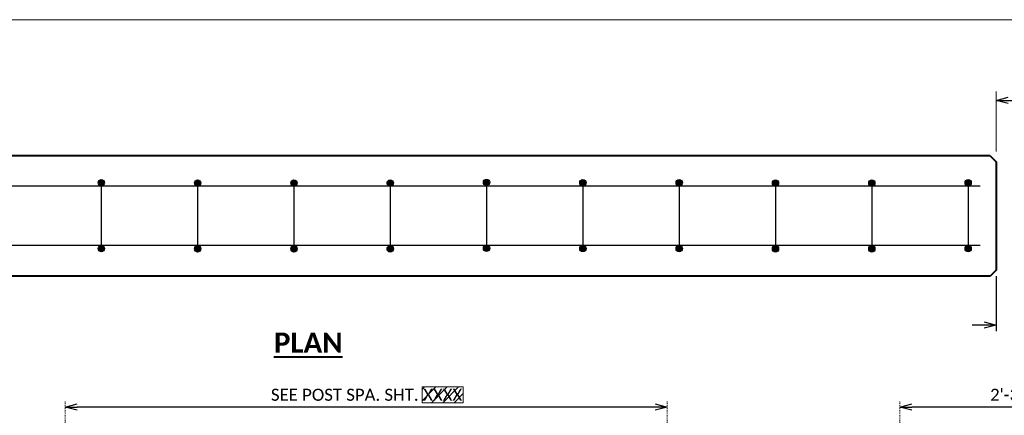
# Model space of a CAD drawing. Extents: x 5346 to 20707, y 13094 to 24070.
# Tile 12 of 14: x 5492 to 5614, y 24020 to 24070. Entities that reach past the tile are written whole.
import ezdxf
from ezdxf import colors
from ezdxf.entities.mleader import LeaderData, LeaderLine
from ezdxf.enums import TextEntityAlignment as Align
from ezdxf.math import Vec2, Vec3

# ---------------------------------------------------------------- set-up
doc = ezdxf.new("R2010")
doc.units = 0
doc.header["$MEASUREMENT"] = 0
doc.linetypes.add('Wisdot4', pattern=[0.28125, 0.125, -0.0625, 0.03125, -0.0625])
doc.layers.add('B_ANNO_DESIGN_NOTES', color=1, linetype='Continuous', lineweight=18, true_color=0xff0000)
for name, color, linetype, lineweight in [('B_ANNO_DIM', 7, 'Continuous', 18), ('B_ANNO_TEXT_TITLE', 7, 'Continuous', 40), ('B_CNTR', 1, 'Wisdot4', 18), ('B_CONC_PPT', 12, 'Continuous', 40), ('B_REBAR', 5, 'Continuous', 25)]:
    doc.layers.add(name, color=color, linetype=linetype, lineweight=lineweight)
doc.layers.add('B_ANNO_NOPLOT', color=47, linetype='Continuous', lineweight=18, plot=False)
doc.styles.add('Annotative', font='calibri.ttf', dxfattribs={"height": 0.0625})
doc.styles.get("Standard").update_dxf_attribs({"font": 'calibri.ttf'})
doc.styles.add('Title', font='calibrib.ttf', dxfattribs={"height": 0.125})
doc.dimstyles.new('Annotative', dxfattribs={"dimscale": 0, "dimtxt": 0.0625, "dimasz": 0.0625, "dimexe": 0.03125, "dimexo": 0.03125, "dimgap": 0.03125, "dimtad": 1, "dimdec": 3, "dimzin": 3, "dimdsep": 46, "dimlunit": 4, "dimtxsty": 'Standard', "dimblk": 'OPEN30', "dimcen": 0.03125, "dimaunit": 1, "dimadec": 0, "dimazin": 3, "dimtfac": 0.75, "dimtdec": 3, "dimtofl": 0, "dimtmove": 0, "dimatfit": 3, "dimldrblk": 'OPEN30', "dimfxl": 1, "dimtfill": 1, "dimfrac": 1, "dimtolj": 1, "dimtzin": 0, "dimarcsym": 0})

# ---------------------------------------------------------------- blocks, each defined once
blk = doc.blocks.new('_Open30')
at = {"color": 0, "linetype": 'ByBlock', "lineweight": -2}
for p, q in [((-1, 0.26794919), (0, 0)), ((0, 0), (-1, -0.26794919)), ((0, 0), (-1, 0))]:
    blk.add_line(p, q, dxfattribs=at)
blk = doc.blocks.new('*D112')
at = {"layer": 'B_ANNO_DIM', "color": 0, "lineweight": -2, "transparency": 16777216}
for p, q in [((267.0037527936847, 220.0485677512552), (267.0037527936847, 213.1980158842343)), ((269.0037527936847, 220.0485677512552), (269.0037527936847, 213.1980158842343)), ((265.5037527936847, 213.9480158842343), (264.0037527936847, 213.9480158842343)), ((270.5037527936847, 213.9480158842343), (276.9433681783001, 213.9480158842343))]:
    blk.add_line(p, q, dxfattribs=at)
at = {"layer": 'Defpoints', "color": 0, "transparency": 16777216}
for p in [(267.0037527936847, 220.7985677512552), (269.0037527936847, 220.7985677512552), (267.0037527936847, 213.9480158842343)]:
    blk.add_point(p, dxfattribs=at)
at = {"layer": 'B_ANNO_DIM', "color": 0, "lineweight": -2, "transparency": 16777216, "xscale": 1.5, "yscale": 1.5, "zscale": 1.5}
blk.add_blockref('_Open30', (267.0037527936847, 213.9480158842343), dxfattribs=at)
at = {"layer": 'B_ANNO_DIM', "color": 0, "lineweight": -2, "transparency": 16777216, "xscale": 1.5, "yscale": 1.5, "zscale": 1.5, "rotation": 180}
blk.add_blockref('_Open30', (269.0037527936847, 213.9480158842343), dxfattribs=at)
at = {"layer": 'B_ANNO_DIM', "color": 0, "transparency": 16777216, "insert": (274.4735604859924, 215.4480158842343), "char_height": 1.5, "attachment_point": 5, "bg_fill": 3, "box_fill_scale": 1.25, "bg_fill_color": 256, "bg_fill_true_color": 13158600, "bg_fill_transparency": 0}
blk.add_mtext('\\A1;     "', dxfattribs=at)
blk = doc.blocks.new('*D80')
at = {"layer": 'B_ANNO_DIM', "color": 0, "lineweight": -2, "transparency": 16777216}
blk.add_line((224.5033527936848, 203.7326052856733), (152.5033527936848, 203.7326052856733), dxfattribs=at)
at = {"layer": 'Defpoints', "color": 0, "transparency": 16777216}
for p in [(151.0033527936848, 203.7326052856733), (151.0033527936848, 203.7326052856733), (226.0033527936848, 203.7326052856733)]:
    blk.add_point(p, dxfattribs=at)
at = {"layer": 'B_ANNO_DIM', "color": 0, "lineweight": -2, "transparency": 16777216, "xscale": 1.5, "yscale": 1.5, "zscale": 1.5, "rotation": 180}
blk.add_blockref('_Open30', (151.0033527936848, 203.7326052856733), dxfattribs=at)
at = {"layer": 'B_ANNO_DIM', "color": 0, "lineweight": -2, "transparency": 16777216, "xscale": 1.5, "yscale": 1.5, "zscale": 1.5}
blk.add_blockref('_Open30', (226.0033527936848, 203.7326052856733), dxfattribs=at)
at = {"layer": 'B_ANNO_DIM', "color": 0, "transparency": 16777216, "insert": (185.8424750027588, 205.2510668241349), "char_height": 1.5, "attachment_point": 5, "bg_fill": 3, "box_fill_scale": 1.25, "bg_fill_color": 256, "bg_fill_true_color": 13158600, "bg_fill_transparency": 0}
blk.add_mtext('\\A1;SEE POST SPA. SHT.  ', dxfattribs=at)
blk = doc.blocks.new('*D61')
at = {"layer": 'B_ANNO_DIM', "color": 0, "lineweight": -2, "transparency": 16777216}
blk.add_line((5626.745999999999, 24021.515), (5602.745999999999, 24021.515), dxfattribs=at)
at = {"layer": 'Defpoints', "color": 0, "transparency": 16777216}
for p in [(5601.245999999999, 24021.515), (5601.245999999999, 24021.515), (5628.245999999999, 24021.515)]:
    blk.add_point(p, dxfattribs=at)
at = {"layer": 'B_ANNO_DIM', "color": 0, "lineweight": -2, "transparency": 16777216, "xscale": 1.5, "yscale": 1.5, "zscale": 1.5, "rotation": 180}
blk.add_blockref('_Open30', (5601.245999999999, 24021.515), dxfattribs=at)
at = {"layer": 'B_ANNO_DIM', "color": 0, "lineweight": -2, "transparency": 16777216, "xscale": 1.5, "yscale": 1.5, "zscale": 1.5}
blk.add_blockref('_Open30', (5628.245999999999, 24021.515), dxfattribs=at)
at = {"layer": 'B_ANNO_DIM', "color": 0, "transparency": 16777216, "insert": (5614.745999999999, 24023.03346153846), "char_height": 1.5, "attachment_point": 5, "bg_fill": 3, "box_fill_scale": 1.25, "bg_fill_color": 256, "bg_fill_true_color": 13158600, "bg_fill_transparency": 0}
blk.add_mtext('\\A1;2\'-3"', dxfattribs=at)
blk = doc.blocks.new('AnonymousCell57')
at = {"layer": 'B_REBAR'}
h = blk.add_hatch(color=256, dxfattribs=at)
edge = h.paths.add_edge_path()
edge.add_arc((0, 4.109375), 0.390625, 0, 360)
h = blk.add_hatch(color=256, dxfattribs=at)
edge = h.paths.add_edge_path()
edge.add_arc((0, -4.109374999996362), 0.390625, 0, 360)
blk.add_line((0, 4.5), (0, -4.5), dxfattribs=at)
for centre in [(0, 4.109375), (0, -4.109374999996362)]:
    blk.add_circle(centre, 0.390625, dxfattribs=at)
blk = doc.blocks.new('*U110')
at = {"layer": 'B_ANNO_DIM'}
blk.add_line((267.0037527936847, 235.5784144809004), (267.0037527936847, 243.0317783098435), dxfattribs=at)
at = {"layer": 'B_ANNO_DIM', "style": 'Annotative'}
for tag, p in [('BAR6', (280.7445513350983, 150.1927506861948)), ('BAR7', (280.7274809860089, 131.085370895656)), ('SPA2', (291.8077540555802, 121.3197255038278)), ('BAR9', (309.4236035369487, 121.3326873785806)), ('BAR10', (316.0582376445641, 121.3286500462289))]:
    blk.add_attdef(tag, p, '', height=1.5, dxfattribs=at)
blk.add_attdef('BAR8', text='', height=1.5, dxfattribs=at).set_placement((302.7779506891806, 131.0174886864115), align=Align.RIGHT)
at = {"layer": 'B_ANNO_DIM'}
dim = blk.add_linear_dim(base=(267.0037527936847, 213.9480158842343), p1=(269.0037527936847, 220.7985677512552), p2=(267.0037527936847, 220.7985677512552), text='     "', dimstyle='Annotative', dxfattribs=at)
dim.commit()
dim.dimension.update_dxf_attribs({"geometry": '*D112', "text_midpoint": (274.4735604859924, 213.9480158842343), "dimtype": 160})
ml = blk.add_multileader_mtext('Standard', dxfattribs=at)
ml.set_content('FRONT FACE OF\\PABUT. BACKWALL', color=256)
ml.set_leader_properties()
ml.set_arrow_properties(name='OPEN30')
ml.build(insert=Vec2(0, 0))
ml.multileader.update_dxf_attribs({"text_right_attachment_type": 3, "dogleg_length": 0.0625, "arrow_head_size": 1.5, "scale": 24})
ctx = ml.context
ctx.base_point, ctx.scale, ctx.char_height, ctx.arrow_head_size, ctx.landing_gap_size, ctx.plane_origin = Vec3(275.9921366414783, 241.9495696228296), 24, 1.5, 1.5, 0.75, Vec3(267.0037527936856, 241.9495696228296)
ctx.right_attachment = 3
notes = []
notes.append((ctx, [(0, (1, 1, 0), (274.4921366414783, 241.9495696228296), (1, 0), 1.5, [(0, [(267.0037527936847, 241.9495696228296), (274.4921366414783, 241.9495696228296), (274.4921366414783, 241.9495696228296)], 0, [])])]))
ctx.mtext.insert, ctx.mtext.width, ctx.mtext.flow_direction = Vec3(276.7421366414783, 242.7105311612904), 17.78263291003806, 5
for ctx, leaders in notes:
    for number, flags, end, landing, length, lines in leaders:
        leader = LeaderData()
        leader.index, (leader.has_last_leader_line, leader.has_dogleg_vector, leader.attachment_direction) = number, flags
        leader.last_leader_point, leader.dogleg_vector, leader.dogleg_length = Vec3(end), Vec3(landing), length
        for number, points, colour, breaks in lines:
            line = LeaderLine()
            line.index, line.vertices, line.color, line.breaks = number, Vec3.list(points), colors.encode_raw_color(colour), breaks
            leader.lines.append(line)
        ctx.leaders.append(leader)
at = {"layer": 'B_ANNO_NOPLOT', "flags": 128}
blk.add_lwpolyline([(0, 0), (-1.005828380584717e-07, 252.0000000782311), (323.9276625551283, 252.0000001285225), (323.9276625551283, 238.8551612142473), (377.9999998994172, 238.8551612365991), (377.9999999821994, 40.49960530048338), (316.5707527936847, 40.49960528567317), (316.570752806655, 1.229345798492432e-07)], close=True, dxfattribs=at)
at = {"layer": 'B_ANNO_DIM', "style": 'Annotative'}
blk.add_attdef('JTO', (272.848940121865, 214.6930781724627), '', height=1.5, dxfattribs=at)
blk = doc.blocks.new('INS_RAILCOMB3T_BASE')
at = {"layer": 'B_ANNO_NOPLOT', "flags": 128}
blk.add_lwpolyline([(0, 0), (-1.005828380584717e-07, 252.0000000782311), (323.9276625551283, 252.0000001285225), (323.9276625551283, 238.8551612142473), (377.9999998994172, 238.8551612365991), (377.9999999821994, 40.49960530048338), (316.5707527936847, 40.49960528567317), (316.570752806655, 1.229345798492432e-07)], close=True, dxfattribs=at)
at = {"layer": 'B_CNTR'}
for p, q in [((151.0033527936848, 204.4350044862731), (151.0033527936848, 162.446786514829)), ((226.0033527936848, 204.4350044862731), (226.0033527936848, 162.446786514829)), ((255.0037527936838, 204.4350044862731), (255.0037527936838, 162.446786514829))]:
    blk.add_line(p, q, dxfattribs=at)
at = {"layer": 'B_CONC_PPT'}
for p, q in [((266.2537527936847, 235.0485677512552), (63.00375279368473, 235.0485677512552)), ((266.2537527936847, 235.0485677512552), (267.0037527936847, 234.2985677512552)), ((267.0037527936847, 234.2985677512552), (267.0037527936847, 220.7985677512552)), ((267.0037527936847, 220.7985677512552), (266.2537527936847, 220.0485677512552)), ((266.2537527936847, 220.0485677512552), (63.00375279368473, 220.0485677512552))]:
    blk.add_line(p, q, dxfattribs=at)
at = {"layer": 'B_REBAR'}
for p, q in [((265.0037527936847, 231.2470647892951), (81.00582289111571, 231.2470647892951)), ((265.0037527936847, 223.8471039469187), (64.75693497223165, 223.8471039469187))]:
    blk.add_line(p, q, dxfattribs=at)
for p in [(155.5037527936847, 227.57561407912), (167.5037527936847, 227.5485677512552), (179.5037527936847, 227.5485677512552), (191.5037527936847, 227.5485677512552), (203.5037527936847, 227.6229133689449), (215.5037527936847, 227.57561407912), (227.5037527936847, 227.57561407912), (239.5037527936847, 227.5485677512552), (251.5037527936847, 227.5485677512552), (263.5037527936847, 227.57561407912)]:
    blk.add_blockref('AnonymousCell57', p)
at = {"layer": 'B_ANNO_DIM', "style": 'Annotative'}
for tag, p in [('BAR15', (345.6115918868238, 131.0624470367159)), ('SPA3', (173.5596540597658, 121.2896680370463)), ('DIM1', (189.749927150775, 121.3361886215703)), ('BAR12', (20.48248101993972, 59.95043916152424)), ('BAR13', (20.50314153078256, 55.44165593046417)), ('BAR14', (20.50775280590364, 28.90893566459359))]:
    blk.add_attdef(tag, p, '', height=1.5, dxfattribs=at)
at = {"layer": 'B_ANNO_TEXT_TITLE', "linetype": 'Continuous', "lineweight": 40, "insert": (177.0184499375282, 213.0062955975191), "char_height": 2.499999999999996, "attachment_point": 1, "line_spacing_factor": 0.8, "style": 'Title', "bg_fill": 3, "box_fill_scale": 1.5, "bg_fill_color": 255, "bg_fill_transparency": 0}
blk.add_mtext('{\\LPLAN}', dxfattribs=at)
at = {"layer": 'B_ANNO_DIM'}
dim = blk.add_linear_dim(base=(255.0037527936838, 203.7326052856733), p1=(282.0037527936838, 203.7326052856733), p2=(255.0037527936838, 203.7326052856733), dimstyle='Annotative', dxfattribs=at)
dim.commit()
dim.dimension.update_dxf_attribs({"geometry": '*D61', "text_midpoint": (268.5037527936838, 205.2510668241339), "insert": (-5346.242247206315, -23817.78239471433)})
dim = blk.add_linear_dim(base=(151.0033527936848, 203.7326052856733), p1=(226.0033527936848, 203.7326052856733), p2=(151.0033527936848, 203.7326052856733), text='SEE POST SPA. SHT.  ', dimstyle='Annotative', dxfattribs=at)
dim.commit()
dim.dimension.update_dxf_attribs({"geometry": '*D80', "text_midpoint": (185.8424750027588, 203.7326052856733), "dimtype": 128})
at = {"layer": 'B_ANNO_DESIGN_NOTES'}
h = blk.add_hatch(dxfattribs=at)
h.set_pattern_fill('ANSI31', color=256, scale=8)
h.set_pattern_definition([(45, (189.0550670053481, 330.1132514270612), (-0.7071067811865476, 0.7071067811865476), [])])
h.paths.add_polyline_path([(195.4829761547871, 206.2380405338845), (200.6106368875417, 206.2380405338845), (200.6106368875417, 204.2710585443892), (195.4829761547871, 204.2710585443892)])
blk.add_lwpolyline([(195.4829761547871, 206.2380405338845), (200.6106368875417, 206.2380405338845), (200.6106368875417, 204.2710585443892), (195.4829761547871, 204.2710585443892)], close=True, dxfattribs=at)
at = {"layer": 'B_ANNO_DIM', "style": 'Annotative'}
blk.add_attdef('SHT', (195.6155375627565, 204.5169053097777), '', height=1.5, dxfattribs=at)

msp = doc.modelspace()

# ---------------------------------------------------------------- block references
msp.add_blockref('*U110', (5346.242247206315, 23817.78239471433))

# ---------------------------------------------------------------- next in the draw order: block references
ref = msp.add_blockref('INS_RAILCOMB3T_BASE', (5346.242247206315, 23817.78239471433))
ref.add_attrib('SHT', 'XXXX', (5541.857784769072, 24022.2993000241), dxfattribs={"layer": 'B_ANNO_DIM', "height": 1.5, "style": 'Annotative'})

doc.saveas('drawing.dxf')
